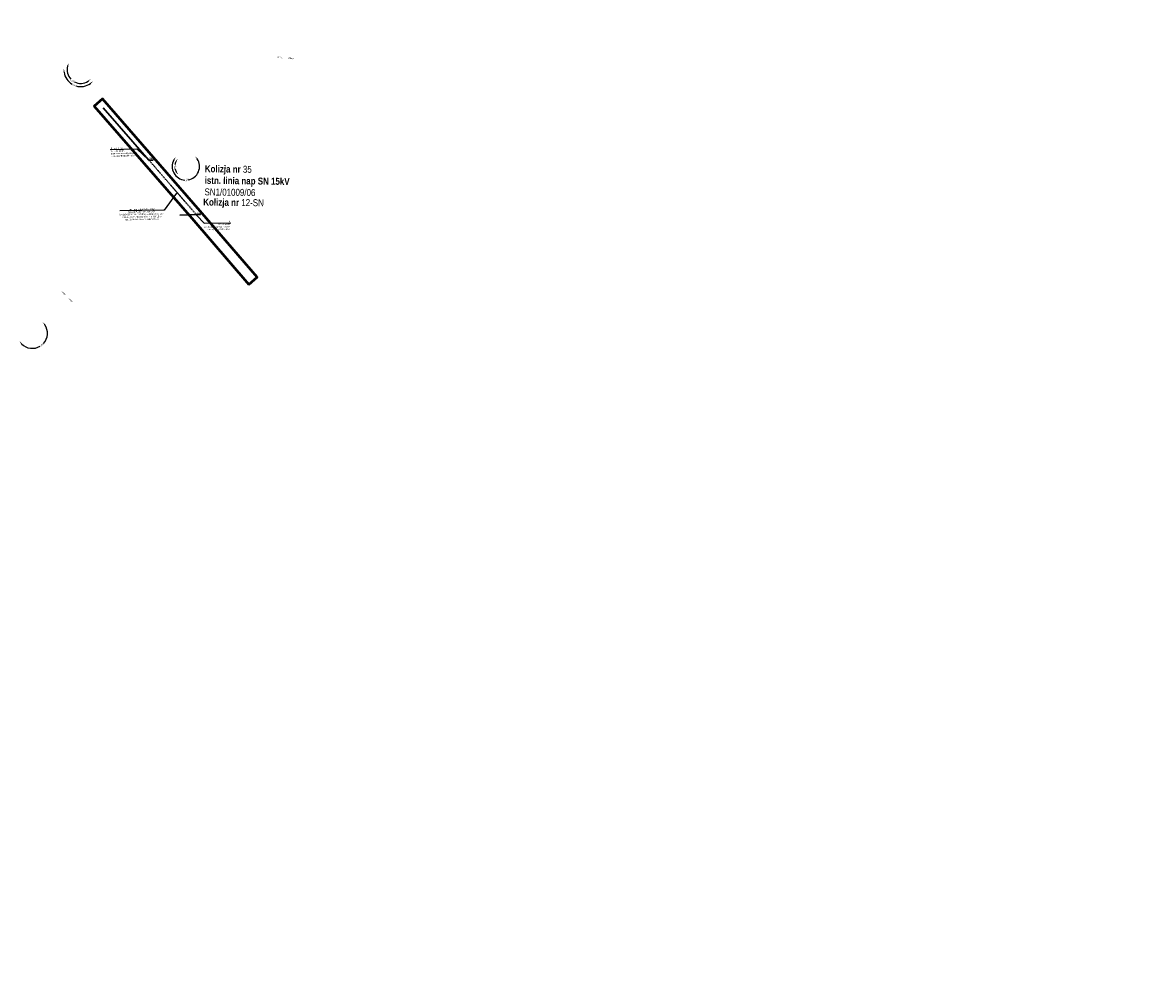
# Model space of a CAD drawing. Header units: millimetres. Extents: x 6504137 to 6515825, y 5737606 to 5784558.
# Tile 19 of 115: x 6507964 to 6509591, y 5752120 to 5753476. Entities that reach past the tile are written whole.
import ezdxf
from ezdxf import colors
from ezdxf.entities.mleader import LeaderData, LeaderLine
from ezdxf.math import Vec2, Vec3

# ---------------------------------------------------------------- set-up
doc = ezdxf.new("R2010")
doc.units = ezdxf.units.MM
doc.linetypes.add('KRESKAKROPKA', pattern=[1, 0.5, -0.25, 0, -0.25])
for name, color, linetype in [('- kolizja linia SN', 1, 'Continuous'), ('_Kąt załomu', 7, 'Continuous'), ('_Opisy', 7, 'Continuous')]:
    doc.layers.add(name, color=color, linetype=linetype)
for name, color, linetype, lineweight in [('-Linia kablowa SN', 1, 'KRESKAKROPKA', 30), ('_trasa_slupy', 1, 'Continuous', 20), ('_Zakres mapy projektowej', 4, 'Continuous', 50)]:
    doc.layers.add(name, color=color, linetype=linetype, lineweight=lineweight)
doc.layers.add('istn. linia nap.', color=7, linetype='Continuous', lineweight=0, true_color=0x000000)
doc.styles.add('Arial_Narr', font='ARIALN.TTF')
doc.styles.add('Nr działek', font='ARIALN.TTF', dxfattribs={"width": 0.75})
doc.styles.get("Standard").update_dxf_attribs({"font": 'ARIALN.TTF'})
doc.dimstyles.new('Kat załomu', dxfattribs={"dimtxt": 2.2, "dimasz": 5, "dimexe": 0.18, "dimexo": 0.0625, "dimtad": 0, "dimtih": 1, "dimtoh": 1, "dimdec": 4, "dimzin": 0, "dimdsep": 46, "dimtxsty": 'Standard', "dimcen": 0.9, "dimse1": 1, "dimse2": 1, "dimadec": 0, "dimazin": 0, "dimtfac": 1, "dimtdec": 4, "dimtofl": 0, "dimtmove": 0, "dimatfit": 3, "dimfxl": 1, "dimtolj": 1, "dimtzin": 0, "dimarcsym": 0})

# ---------------------------------------------------------------- blocks, each defined once
blk = doc.blocks.new('*D46')
at = {"layer": '_Kąt załomu', "color": 0, "lineweight": -2, "transparency": 16777216}
for start, end in [(332.0665, 48.0956), (240.1923, 316.2241)]:
    blk.add_arc((6508769.9, 5753891.2), 22.5, start, end, dxfattribs=at)
at = {"layer": '_Kąt załomu', "color": 0, "transparency": 16777216}
for points in [[(6508784.5, 5753907.3), (6508785.5, 5753908.7), (6508780.9, 5753910.9)], [(6508758.2, 5753871), (6508759.2, 5753872.4), (6508754.7, 5753874.6)]]:
    blk.add_solid(points, dxfattribs=at)
at = {"layer": 'Defpoints', "color": 0, "transparency": 16777216}
for p in [(6509591.5, 5755363.5), (6508769.9, 5753891.2), (6508778.3, 5753870.3), (6508199.2, 5753269.5)]:
    blk.add_point(p, dxfattribs=at)
at = {"layer": '_Kąt załomu', "color": 0, "transparency": 16777216, "insert": (6508788.2, 5753878), "char_height": 2.2, "attachment_point": 5, "rotation": 234}
blk.add_mtext('\\A1;193°', dxfattribs=at)
blk = doc.blocks.new('*D47')
at = {"layer": '_Kąt załomu', "color": 0, "lineweight": -2, "transparency": 16777216}
for start, end in [(151.9774, 265.6053), (280.2313, 32.9008)]:
    blk.add_arc((6508199.2, 5753269.5), 19.7, start, end, dxfattribs=at)
at = {"layer": '_Kąt załomu', "color": 0, "transparency": 16777216}
for points in [[(6508181.1, 5753279.2), (6508182.4, 5753278.3), (6508184.7, 5753282.8)], [(6508215.1, 5753279.7), (6508216.4, 5753280.7), (6508212.5, 5753284)]]:
    blk.add_solid(points, dxfattribs=at)
at = {"layer": 'Defpoints', "color": 0, "transparency": 16777216}
for p in [(6508769.9, 5753891.2), (6508047.9, 5753408.5), (6508199.2, 5753269.5), (6508213.7, 5753256.1)]:
    blk.add_point(p, dxfattribs=at)
at = {"layer": '_Kąt załomu', "color": 0, "transparency": 16777216, "insert": (6508200, 5753249.8), "char_height": 2.2, "attachment_point": 5, "rotation": 227}
blk.add_mtext('\\A1;270°', dxfattribs=at)
blk = doc.blocks.new('*D48')
at = {"layer": '_Kąt załomu', "color": 0, "lineweight": -2, "transparency": 16777216}
for start, end in [(164.7394, 224.3241), (242.9012, 302.7884)]:
    blk.add_arc((6508047.9, 5753408.5), 19.6, start, end, dxfattribs=at)
at = {"layer": '_Kąt załomu', "color": 0, "transparency": 16777216}
for points in [[(6508029.7, 5753413.3), (6508028.2, 5753414), (6508030.9, 5753418.3)], [(6508059, 5753391.3), (6508058, 5753392.6), (6508062.3, 5753395.2)]]:
    blk.add_solid(points, dxfattribs=at)
at = {"layer": 'Defpoints', "color": 0, "transparency": 16777216}
for p in [(6508008.5, 5753431.1), (6508047.9, 5753408.5), (6508045, 5753389.1), (6508199.2, 5753269.5)]:
    blk.add_point(p, dxfattribs=at)
at = {"layer": '_Kąt załomu', "color": 0, "transparency": 16777216, "insert": (6508036.3, 5753392.6), "char_height": 2.2, "attachment_point": 5, "rotation": 155}
blk.add_mtext('\\A1;167%%d', dxfattribs=at)
blk = doc.blocks.new('*D49')
at = {"layer": '_Kąt załomu', "color": 0, "lineweight": -2, "transparency": 16777216}
for start, end in [(187.9938, 239.4171), (254.1715, 305.5651)]:
    blk.add_arc((6508047.9, 5753408.5), 24.2, start, end, dxfattribs=at)
at = {"layer": '_Kąt załomu', "color": 0, "transparency": 16777216}
for points in [[(6508023.1, 5753405.1), (6508024.8, 5753405.1), (6508023.7, 5753410.1)], [(6508061.4, 5753389.4), (6508062.5, 5753388.2), (6508065.7, 5753392.1)]]:
    blk.add_solid(points, dxfattribs=at)
at = {"layer": 'Defpoints', "color": 0, "transparency": 16777216}
for p in [(6507997.9, 5753411.8), (6508047.9, 5753408.5), (6508030.3, 5753391.9), (6508199.2, 5753269.5)]:
    blk.add_point(p, dxfattribs=at)
at = {"layer": '_Kąt załomu', "color": 0, "transparency": 16777216, "insert": (6508038.3, 5753386.2), "char_height": 2.2, "attachment_point": 5, "rotation": 155}
blk.add_mtext('\\A1;141°', dxfattribs=at)
blk = doc.blocks.new('*D50')
at = {"layer": '_Kąt załomu', "color": 0, "lineweight": -2, "transparency": 16777216}
for start, end in [(155.4708, 172.3822), (190.4164, 209.3612)]:
    blk.add_arc((6508199.2, 5753269.5), 15.9, start, end, dxfattribs=at)
at = {"layer": '_Kąt załomu', "color": 0, "transparency": 16777216}
for points in [[(6508184, 5753276.6), (6508185.4, 5753275.6), (6508187.4, 5753280.3)], [(6508185.9, 5753262.2), (6508184.6, 5753261.1), (6508188.4, 5753257.7)]]:
    blk.add_solid(points, dxfattribs=at)
at = {"layer": 'Defpoints', "color": 0, "transparency": 16777216}
for p in [(6508047.9, 5753408.5), (6508199.2, 5753269.5), (6508184, 5753264.7), (6507978.4, 5753029.4)]:
    blk.add_point(p, dxfattribs=at)
at = {"layer": '_Kąt załomu', "color": 0, "transparency": 16777216, "insert": (6508183.3, 5753268.9), "char_height": 2.2, "attachment_point": 5, "rotation": 227}
blk.add_mtext('\\A1;90°', dxfattribs=at)
blk = doc.blocks.new('*D51')
at = {"layer": '_Kąt załomu', "color": 0, "lineweight": -2, "transparency": 16777216}
for start, end in [(317.3912, 34.1906), (224.1573, 300.9603)]:
    blk.add_arc((6507978.4, 5753029.4), 21.7, start, end, dxfattribs=at)
at = {"layer": '_Kąt załomu', "color": 0, "transparency": 16777216}
for points in [[(6507995.8, 5753041), (6507997, 5753042.1), (6507993.1, 5753045.4)], [(6507962.2, 5753013.7), (6507963.5, 5753014.7), (6507959.8, 5753018.2)]]:
    blk.add_solid(points, dxfattribs=at)
at = {"layer": 'Defpoints', "color": 0, "transparency": 16777216}
for p in [(6508199.2, 5753269.5), (6507978.4, 5753029.4), (6507980.9, 5753007.8), (6507180.9, 5752551.2)]:
    blk.add_point(p, dxfattribs=at)
at = {"layer": '_Kąt załomu', "color": 0, "transparency": 16777216, "insert": (6507992.2, 5753012.5), "char_height": 2.2, "attachment_point": 5, "rotation": 219}
blk.add_mtext('\\A1;196°', dxfattribs=at)
blk = doc.blocks.new('*D52')
at = {"layer": '_Kąt załomu', "color": 0, "lineweight": -2, "transparency": 16777216}
for start, end in [(309.1515, 17.7405), (224.1464, 292.7342)]:
    blk.add_arc((6507180.9, 5752551.2), 21.7, start, end, dxfattribs=at)
at = {"layer": '_Kąt załomu', "color": 0, "transparency": 16777216}
for points in [[(6507200.9, 5752557.5), (6507202.4, 5752558.2), (6507199.6, 5752562.4)], [(6507164.7, 5752535.6), (6507166, 5752536.6), (6507162.3, 5752540.1)]]:
    blk.add_solid(points, dxfattribs=at)
at = {"layer": 'Defpoints', "color": 0, "transparency": 16777216}
for p in [(6507978.4, 5753029.4), (6507180.9, 5752551.2), (6507199.9, 5752540.7), (6506461.3, 5752119.8)]:
    blk.add_point(p, dxfattribs=at)
at = {"layer": '_Kąt załomu', "color": 0, "transparency": 16777216, "insert": (6507192.1, 5752532.6), "char_height": 2.2, "attachment_point": 5, "rotation": 211}
blk.add_mtext('\\A1;180°', dxfattribs=at)
blk = doc.blocks.new('OKRAG_PELNY')
at = {"color": 0}
blk.add_lwpolyline([(0.5, 0), (0.482963, -0.12941), (0.433013, -0.25), (0.353553, -0.353553), (0.25, -0.433013), (0.12941, -0.482963), (0, -0.5), (-0.12941, -0.482963), (-0.25, -0.433013), (-0.353553, -0.353553), (-0.433013, -0.25), (-0.482963, -0.12941), (-0.5, 0), (-0.482963, 0.12941), (-0.433013, 0.25), (-0.353553, 0.353553), (-0.25, 0.433013), (-0.12941, 0.482963), (0, 0.5), (0.12941, 0.482963), (0.25, 0.433013), (0.353553, 0.353553), (0.433013, 0.25), (0.482963, 0.12941)], close=True, dxfattribs=at)

msp = doc.modelspace()

# ---------------------------------------------------------------- linework, layer by layer
at = {"layer": '- kolizja linia SN', "linetype": 'ByBlock'}
for points in [[(6508147.44754, 5753278.49488), (6508148.42503, 5753278.53499), (6508146.16143, 5753278.43814)], [(6508150.11549, 5753278.60436), (6508151.13104, 5753278.64603), (6508151.09462, 5753279.53345), (6508151.16911, 5753277.71826)], [(6508151.58614, 5753278.03434), (6508151.58614, 5753278.03434), (6508151.53343, 5753279.31885)], [(6508151.94978, 5753279.08762), (6508151.94978, 5753279.08762), (6508151.97937, 5753278.36649)], [(6508215.4644, 5753200.2279), (6508216.44189, 5753200.26801), (6508214.17828, 5753200.17116)], [(6508218.13234, 5753200.33738), (6508219.14789, 5753200.37905), (6508219.11147, 5753201.26647), (6508219.18596, 5753199.45128)], [(6508219.60299, 5753199.76736), (6508219.60299, 5753199.76736), (6508219.55028, 5753201.05187)], [(6508219.96663, 5753200.82065), (6508219.96663, 5753200.82065), (6508219.99622, 5753200.09952)]]:
    msp.add_lwpolyline(points, dxfattribs=at)
for points in [[(6508147.42331, 5753279.0855), (6508150.09125, 5753279.19498), (6508150.14197, 5753277.95889), (6508147.47403, 5753277.84942)], [(6508215.44016, 5753200.81852), (6508218.10811, 5753200.928), (6508218.15883, 5753199.69191), (6508215.49088, 5753199.58244)]]:
    msp.add_lwpolyline(points, close=True, dxfattribs=at)
at = {"layer": '-Linia kablowa SN'}
msp.add_lwpolyline([(6508213.97017, 5753200.47394), (6508213.97017, 5753200.47394), (6508213.97017, 5753200.47394), (6508213.97017, 5753200.47394), (6508213.97017, 5753200.47394), (6508213.97017, 5753200.47394), (6508213.97017, 5753200.47394), (6508213.97017, 5753200.47394), (6508213.97017, 5753200.47394), (6508213.97017, 5753200.47394), (6508213.97017, 5753200.47394), (6508213.97017, 5753200.47394), (6508213.97017, 5753200.47394), (6508213.97017, 5753200.47394), (6508213.97017, 5753200.47394), (6508213.97017, 5753200.47394), (6508213.97017, 5753200.47394), (6508213.97017, 5753200.47394), (6508213.97017, 5753200.47394), (6508213.97017, 5753200.47394), (6508213.97017, 5753200.47394), (6508213.97017, 5753200.47394), (6508213.97017, 5753200.47394), (6508213.97017, 5753200.47394), (6508213.97017, 5753200.47394), (6508213.97017, 5753200.47394), (6508213.97017, 5753200.47394), (6508213.97017, 5753200.47394), (6508213.97017, 5753200.47394), (6508213.97017, 5753200.47394), (6508213.97017, 5753200.47394), (6508213.97017, 5753200.47394), (6508213.97017, 5753200.47394), (6508213.97017, 5753200.47394), (6508146.16143, 5753278.43814), (6508146.16143, 5753278.43814), (6508146.16143, 5753278.43814), (6508146.16143, 5753278.43814), (6508146.16143, 5753278.43814), (6508146.16143, 5753278.43814), (6508146.16143, 5753278.43814), (6508146.16143, 5753278.43814), (6508146.16143, 5753278.43814), (6508146.16143, 5753278.43814), (6508146.16143, 5753278.43814), (6508146.16143, 5753278.43814), (6508146.16143, 5753278.43814), (6508146.16143, 5753278.43814), (6508146.16143, 5753278.43814), (6508146.16143, 5753278.43814), (6508146.16143, 5753278.43814), (6508146.16143, 5753278.43814), (6508146.16143, 5753278.43814), (6508146.16143, 5753278.43814), (6508146.16143, 5753278.43814), (6508146.16143, 5753278.43814), (6508146.16143, 5753278.43814), (6508146.16143, 5753278.43814), (6508146.16143, 5753278.43814), (6508146.16143, 5753278.43814), (6508146.16143, 5753278.43814), (6508146.16143, 5753278.43814), (6508146.16143, 5753278.43814), (6508146.16143, 5753278.43814), (6508146.16143, 5753278.43814), (6508146.16143, 5753278.43814), (6508146.16143, 5753278.43814)], dxfattribs=at)
at = {"layer": '_Zakres mapy projektowej', "color": 4}
msp.add_lwpolyline([(6508289.86993, 5753099.464), (6508302.00678, 5753109.88978), (6508220.0454, 5753205.30258), (6508079.16015, 5753366.86184), (6508067.10122, 5753356.34604), (6508207.94734, 5753194.83164)], close=True, dxfattribs=at)
at = {"layer": 'istn. linia nap.', "color": 18, "linetype": 'Continuous', "lineweight": 30, "true_color": 0x000000}
for p, q in [((6508080.0698, 5753353.7666), (6508146.16143, 5753278.43814)), ((6508190.51117, 5753199.33168), (6508214.17828, 5753200.17116))]:
    msp.add_line(p, q, dxfattribs=at)

# ---------------------------------------------------------------- block references
at = {"layer": '-Linia kablowa SN', "color": 1, "lineweight": 18, "xscale": 0.7000000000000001, "yscale": 0.7000000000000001, "rotation": 269.6972132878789}
for p in [(6508146.16143, 5753278.43814), (6508214.18039, 5753200.15443)]:
    msp.add_blockref('OKRAG_PELNY', p, dxfattribs=at)

# ---------------------------------------------------------------- texts
at = {"layer": '- kolizja linia SN', "char_height": 2, "width": 9.6494767, "attachment_point": 1, "style": 'Nr działek'}
for insert in [(6508146.23849, 5753282.35891), (6508215.58773, 5753203.62346)]:
    msp.add_mtext('{\\fArial|b0|i0|c238|p34;R≤10Ω}', dxfattribs=dict(at, insert=insert))
at = {"layer": '_Opisy', "char_height": 2, "attachment_point": 5, "bg_fill": 3, "box_fill_scale": 1, "bg_fill_color": 256, "bg_fill_transparency": 0}
for width, insert, rotation in [(3.4852724, (6508334.72047, 5753426.62304), 175.1925798), (3.4852724, (6508350.23565, 5753425.08703), 175.1925798), (5.9312694, (6508023.16047, 5753087.28628), 317.43821064)]:
    msp.add_mtext_dynamic_manual_height_columns('Droga', width=width, gutter_width=10, heights=[0], dxfattribs=dict(at, insert=insert, rotation=rotation))
at = {"layer": '_trasa_slupy', "insert": (6508226.62058, 5753271.1602), "char_height": 10, "width": 348.1955042, "attachment_point": 1, "rotation": 359.20502598, "style": 'Arial_Narr'}
msp.add_mtext('{\\fArial Narrow|b1|i0|c238|p34;Kolizja nr }35\\P{\\fArial Narrow|b1|i0|c238|p34;istn. linia nap SN 15kV\\P}SN1/01009/06', dxfattribs=at)
at = {"layer": '_trasa_slupy', "color": 5, "insert": (6508224.34874, 5753223.28256), "char_height": 10, "width": 348.1955042, "attachment_point": 1, "rotation": 359.20502598, "style": 'Arial_Narr'}
msp.add_mtext('{\\fArial Narrow|b1|i0|c238|p34;Kolizja nr }12-SN', dxfattribs=at)

# ---------------------------------------------------------------- dimensions: what is measured, and where the dimension line sits
at = {"layer": '_Kąt załomu'}
for base, center, p1, p2, picture, middle, turn in [((6508045.03694, 5753389.05625), (6508047.88592, 5753408.47098), (6508199.189, 5753269.475), (6508008.51501, 5753431.11003), '*D48', (6508036.2867, 5753392.64358), 155), ((6508030.25805, 5753391.90042), (6508047.88521, 5753408.47082), (6507997.932, 5753411.84898), (6508199.189, 5753269.475), '*D49', (6508038.34666, 5753386.23772), 155), ((6507199.93622, 5752540.68548), (6507180.927, 5752551.247), (6507978.431, 5753029.365), (6506461.251, 5752119.78799), '*D52', (6507192.10871, 5752532.59585), 211)]:
    dim = msp.add_angular_dim_3p(base=base, center=center, p1=p1, p2=p2, dimstyle='Kat załomu', dxfattribs=at)
    dim.commit()
    dim.dimension.update_dxf_attribs({"geometry": picture, "text_midpoint": middle, "text_rotation": turn})

# ---------------------------------------------------------------- leaders
at = {"layer": '_Opisy', "linetype": 'Continuous'}
ml = msp.add_multileader_mtext('Standard', dxfattribs=at)
ml.set_content('{\\fArial|b0|i0|c238|p34;3 - odł. 1034       \\P\\C256;istn. Oo-12/ZN\\Pprzebudowa na Kgo 13,5/xx\\P} z rozłącznikiem SN-15kV', color=256)
ml.set_leader_properties()
ml.build(insert=Vec2(0, 0))
ml.multileader.update_dxf_attribs({"text_left_attachment_type": 6, "text_right_attachment_type": 6, "dogleg_length": 0.36, "arrow_head_size": 1.2, "scale": 0.8})
ctx = ml.context
ctx.base_point, ctx.scale, ctx.char_height, ctx.arrow_head_size, ctx.landing_gap_size, ctx.plane_origin, ctx.plane_x_axis, ctx.plane_y_axis = Vec3(6508091.3895, 5753293.5678), 0.8, 2.16, 1.2, 0.072, Vec3(6507988.29788, 5753427.90189), Vec3(0.9998922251, 0.0146812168), Vec3(-0.0146812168, 0.9998922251)
ctx.left_attachment, ctx.right_attachment = 6, 6
notes = []
notes.append((ctx, [(0, (1, 1, 0), (6508129.00599, 5753294.12012), (-0.9998922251, -0.0146812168), 0.288, [(0, [(6508145.81143, 5753278.43999)], 0, [])])]))
ctx.mtext.insert, ctx.mtext.text_direction, ctx.mtext.rotation, ctx.mtext.flow_direction = Vec3(6508091.42046, 5753296.36359), Vec3(0.9998922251, 0.0146812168), 0.0146817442, 5
ml = msp.add_multileader_mtext('Standard', dxfattribs=at)
ml.set_content('\\pxqc;{\\fArial|b0|i0|c238|p34;proj. linia kablowa SN-15kV \\PNA2XS(FL)2Y (XRUHAKXS)\\P\\C256;3x (1x240RM C/25 12/20kV) L=000104|00132m \\P\\pq*;\\C0;w miejsce istn. linii napowietrznej SN-15kV \\P\\pqc;}typu 3x AFL-6 70mm² do demontażu', color=256)
ml.set_leader_properties()
ml.build(insert=Vec2(0, 0))
ml.multileader.update_dxf_attribs({"text_left_attachment_type": 6, "text_right_attachment_type": 6, "dogleg_length": 0.36, "arrow_head_size": 1.2, "scale": 0.8})
ctx = ml.context
ctx.base_point, ctx.scale, ctx.char_height, ctx.arrow_head_size, ctx.landing_gap_size, ctx.plane_origin, ctx.plane_x_axis, ctx.plane_y_axis = Vec3(6508103.58271, 5753205.59439, 10.3), 0.8, 2.16, 1.2, 0.072, Vec3(6508113.06702, 5753326.65444, 10.3), Vec3(0.9998922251, 0.0146812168), Vec3(-0.0146812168, 0.9998922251)
ctx.left_attachment, ctx.right_attachment = 6, 6
notes.append((ctx, [(1, (1, 1, 0), (6508167.79557, 5753206.53722, 10.3), (-0.9998922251, -0.0146812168), 0.288, [(1, [(6508186.53946, 5753232.01284, 10.3)], 0, [])])]))
ctx.mtext.insert, ctx.mtext.text_direction, ctx.mtext.rotation, ctx.mtext.alignment, ctx.mtext.flow_direction = Vec3(6508135.50358, 5753208.89525, 10.3), Vec3(0.9998922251, 0.0146812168), 0.0146817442, 2, 5
ml = msp.add_multileader_mtext('Standard', dxfattribs=at)
ml.set_content('{\\fArial|b0|i0|c238|p34;6       \\P\\C256;istn. O-12/ZN\\Pprzebudowa na Kgo 13,5/xx\\P} z rozłącznikiem SN-15kV', color=256)
ml.set_leader_properties()
ml.build(insert=Vec2(0, 0))
ml.multileader.update_dxf_attribs({"text_left_attachment_type": 6, "text_right_attachment_type": 6, "dogleg_length": 0.36, "arrow_head_size": 1.2, "scale": 0.8})
ctx = ml.context
ctx.base_point, ctx.scale, ctx.char_height, ctx.arrow_head_size, ctx.landing_gap_size, ctx.plane_origin, ctx.plane_x_axis, ctx.plane_y_axis = Vec3(6508225.72011, 5753187.84782), 0.8, 2.16, 1.2, 0.072, Vec3(6508159.81301, 5753322.72788), Vec3(0.9998922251, 0.0146812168), Vec3(-0.0146812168, 0.9998922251)
ctx.left_attachment, ctx.right_attachment, ctx.text_align_type = 6, 6, 2
notes.append((ctx, [(0, (1, 1, 0), (6508225.43214, 5753187.84359), (0.9998922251, 0.0146812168), 0.288, [(0, [(6508214.42657, 5753199.90564)], 0, [])])]))
ctx.mtext.insert, ctx.mtext.text_direction, ctx.mtext.rotation, ctx.mtext.alignment, ctx.mtext.flow_direction = Vec3(6508262.9356, 5753191.18959), Vec3(0.9998922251, 0.0146812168), 0.0146817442, 3, 5
for ctx, leaders in notes:
    for number, flags, end, landing, length, lines in leaders:
        leader = LeaderData()
        leader.index, (leader.has_last_leader_line, leader.has_dogleg_vector, leader.attachment_direction) = number, flags
        leader.last_leader_point, leader.dogleg_vector, leader.dogleg_length = Vec3(end), Vec3(landing), length
        for number, points, colour, breaks in lines:
            line = LeaderLine()
            line.index, line.vertices, line.color, line.breaks = number, Vec3.list(points), colors.encode_raw_color(colour), breaks
            leader.lines.append(line)
        ctx.leaders.append(leader)

# ---------------------------------------------------------------- next in the draw order: texts
at = {"layer": '_Opisy', "insert": (6508033.24301, 5753077.20733), "char_height": 2, "attachment_point": 5, "rotation": 317.43821064, "bg_fill": 3, "box_fill_scale": 1, "bg_fill_color": 256, "bg_fill_transparency": 0}
msp.add_mtext_dynamic_manual_height_columns('Droga', width=5.9312694, gutter_width=10, heights=[0], dxfattribs=at)

# ---------------------------------------------------------------- next in the draw order: dimensions: what is measured, and where the dimension line sits
at = {"layer": '_Kąt załomu'}
for base, center, p1, p2, picture, middle, turn in [((6508778.32815, 5753870.34061), (6508769.92, 5753891.243), (6509591.457, 5755363.453), (6508199.189, 5753269.475), '*D46', (6508788.18047, 5753878.04595), 234), ((6508213.73139, 5753256.1227), (6508199.189, 5753269.475), (6508769.92, 5753891.243), (6508047.88592, 5753408.47098), '*D47', (6508200.0292, 5753249.75042), 227)]:
    dim = msp.add_angular_dim_3p(base=base, center=center, p1=p1, p2=p2, dimstyle='Kat załomu', dxfattribs=at)
    dim.commit()
    dim.dimension.update_dxf_attribs({"geometry": picture, "text_midpoint": middle, "text_rotation": turn})

# ---------------------------------------------------------------- next in the draw order: dimensions: what is measured, and where the dimension line sits
dim = msp.add_angular_dim_3p(base=(6508183.97641, 5753264.70412), center=(6508199.189, 5753269.475), p1=(6508047.88592, 5753408.47098), p2=(6507978.431, 5753029.365), dimstyle='Kat załomu', dxfattribs=at)
dim.commit()
dim.dimension.update_dxf_attribs({"geometry": '*D50', "text_midpoint": (6508183.25674, 5753268.88584), "dimtype": 165, "text_rotation": 227})
dim = msp.add_angular_dim_3p(base=(6507980.86451, 5753007.77338), center=(6507978.431, 5753029.365), p1=(6508199.189, 5753269.475), p2=(6507180.927, 5752551.247), dimstyle='Kat załomu', dxfattribs=at)
dim.commit()
dim.dimension.update_dxf_attribs({"geometry": '*D51', "text_midpoint": (6507992.15628, 5753012.52052), "text_rotation": 219})

doc.saveas('drawing.dxf')
